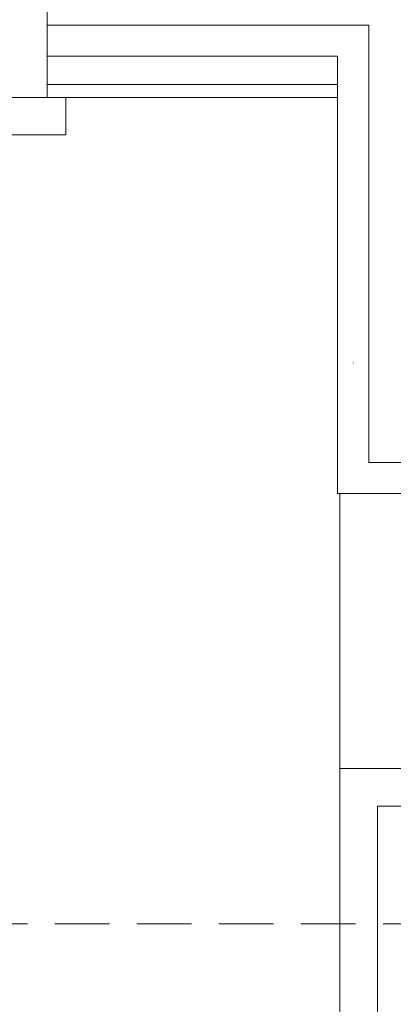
# Model space of a CAD drawing. Header units: inches. Extents: x 57112 to 98566, y -51777 to -16564.
# Tile 35 of 138: x 72060 to 72120, y -20848 to -20690. Entities that reach past the tile are written whole.
import ezdxf

# ---------------------------------------------------------------- set-up
doc = ezdxf.new("R2010")
doc.units = ezdxf.units.IN
doc.header["$MEASUREMENT"] = 0
doc.linetypes.add('DASHDOT', pattern=[1, 0.5, -0.25, 0, -0.25])
doc.linetypes.add('HIDDEN', pattern=[0.375, 0.25, -0.125])
doc.layers.get('0').update_dxf_attribs({"color": 251, "lineweight": 0})
for name, color, linetype, lineweight in [('A36-obrzeże', 252, 'Continuous', 0), ('A6a-schody parter', 251, 'Continuous', 18), ('p-- ocieplenie-w.zew', 251, 'Continuous', 0), ('p--dach', 251, 'Continuous', 30), ('p--okna', 251, 'Continuous', 0), ('p--osie konstr', 250, 'DASHDOT', 15), ('p--płyta GK', 251, 'Continuous', 0), ('p--ściana szkielet', 251, 'Continuous', 0)]:
    doc.layers.add(name, color=color, linetype=linetype, lineweight=lineweight)
doc.linetypes.add('BATTING', pattern='A,0.0001,-0.1,[134,ltypeshp.shx,S=0.1,R=0,X=-0.1,Y=0],-0.2,[134,ltypeshp.shx,S=0.1,R=180,X=0.1,Y=0],-0.1', length=0.4001)

# ---------------------------------------------------------------- blocks, each defined once
blk = doc.blocks.new('okno-110-szalówka')
at = {"linetype": 'Continuous', "ltscale": 35}
for p, q in [((0, 45.75), (110, 45.75)), ((-3, -10), (113, -10))]:
    blk.add_line(p, q, dxfattribs=at)
for p, q in [((0, 45.75), (0, 39.75)), ((110, 39.75), (110, 45.75)), ((3, 39.75), (3, 21.95)), ((107, 21.95), (107, 39.75)), ((5, 21.95), (0, 21.95)), ((0, 21.95), (0, 16.95)), ((0, 21.95), (0, 0)), ((105, 21.95), (5, 21.95)), ((5, 16.95), (5, 21.95)), ((5, 20.61), (105, 20.61)), ((110, 21.95), (105, 21.95)), ((105, 21.95), (105, 16.95)), ((110, 0), (110, 21.95)), ((110, 16.95), (110, 21.95)), ((5, 18.45), (105, 18.45)), ((0, 16.95), (5, 16.95)), ((5, 16.95), (105, 16.95)), ((105, 16.95), (110, 16.95)), ((-3, 0), (-3, -10)), ((0, 0), (-3, 0)), ((110, 0), (113, 0)), ((113, 0), (113, -10))]:
    blk.add_line(p, q)
at = {"linetype": 'HIDDEN', "ltscale": 35}
for p, q in [((0, 39.75), (110, 39.75)), ((0, 0), (110, 0))]:
    blk.add_line(p, q, dxfattribs=at)

msp = doc.modelspace()

# ---------------------------------------------------------------- linework, layer by layer
at = {"layer": 'A36-obrzeże', "linetype": 'Continuous', "ltscale": 35}
msp.add_line((72117.342, -20815.933, 151.8), (72117.342, -20887.033, 151.8), dxfattribs=at)
at = {"layer": 'A36-obrzeże', "linetype": 'Continuous', "ltscale": 35, "elevation": 151.8}
for points in [[(71713.842, -20815.933), (71428.342, -20815.933), (71428.342, -20135.433), (72510.842, -20135.433), (72510.842, -20815.933), (72117.342, -20815.933)], [(72419.892, -20809.933), (72111.342, -20809.933)]]:
    msp.add_lwpolyline(points, dxfattribs=at)
at = {"layer": 'A6a-schody parter', "lineweight": 5}
msp.add_line((72111.342, -20765.933, 151.8), (72111.342, -20881.033, 151.8), dxfattribs=at)
at = {"layer": 'p-- ocieplenie-w.zew', "linetype": 'BATTING', "ltscale": 3}
for p, q in [((72115.942, -20690.933, 151.8), (72064.492, -20690.933, 151.8)), ((72115.942, -20761.007, 151.8), (72115.942, -20690.933, 151.8)), ((72233.692, -20760.933, 151.8), (72115.942, -20760.933, 151.8))]:
    msp.add_line(p, q, dxfattribs=at)
at = {"layer": 'p--dach', "linetype": 'HIDDEN', "lineweight": 20, "ltscale": 35, "elevation": 151.8}
msp.add_lwpolyline([(71409.482, -20834.793), (72529.702, -20834.793), (72529.702, -20116.573), (71409.482, -20116.573)], close=True, dxfattribs=at)
at = {"layer": 'p--osie konstr', "linetype": 'DASHDOT', "ltscale": 35}
msp.add_line((72490.842, -20744.983, 151.8), (72111.342, -20744.983, 151.8), dxfattribs=at)
at = {"layer": 'p--płyta GK', "ltscale": 35}
for p, q in [((72110.942, -20700.433, 151.8), (72064.492, -20700.433, 151.8)), ((72110.942, -20702.533, 151.8), (72064.492, -20702.533, 151.8))]:
    msp.add_line(p, q, dxfattribs=at)
at = {"layer": 'p--ściana szkielet', "ltscale": 35}
for p, q in [((72110.942, -20695.933, 151.8), (72064.492, -20695.933, 151.8)), ((72110.942, -20765.933, 151.8), (72110.942, -20695.933, 151.8)), ((72233.692, -20765.933, 151.8), (72110.942, -20765.933, 151.8))]:
    msp.add_line(p, q, dxfattribs=at)
at = {"layer": 'p--ściana szkielet', "ltscale": 35, "elevation": 151.8}
msp.add_lwpolyline([(72067.492, -20662.783), (72067.492, -20684.733), (72064.492, -20684.733), (72064.492, -20702.533)], dxfattribs=at)

# ---------------------------------------------------------------- block references
at = {"layer": 'p--okna', "linetype": 'Continuous', "rotation": 180}
msp.add_blockref('okno-110-szalówka', (72067.492, -20662.783, 151.8), dxfattribs=at)

doc.saveas('drawing.dxf')
